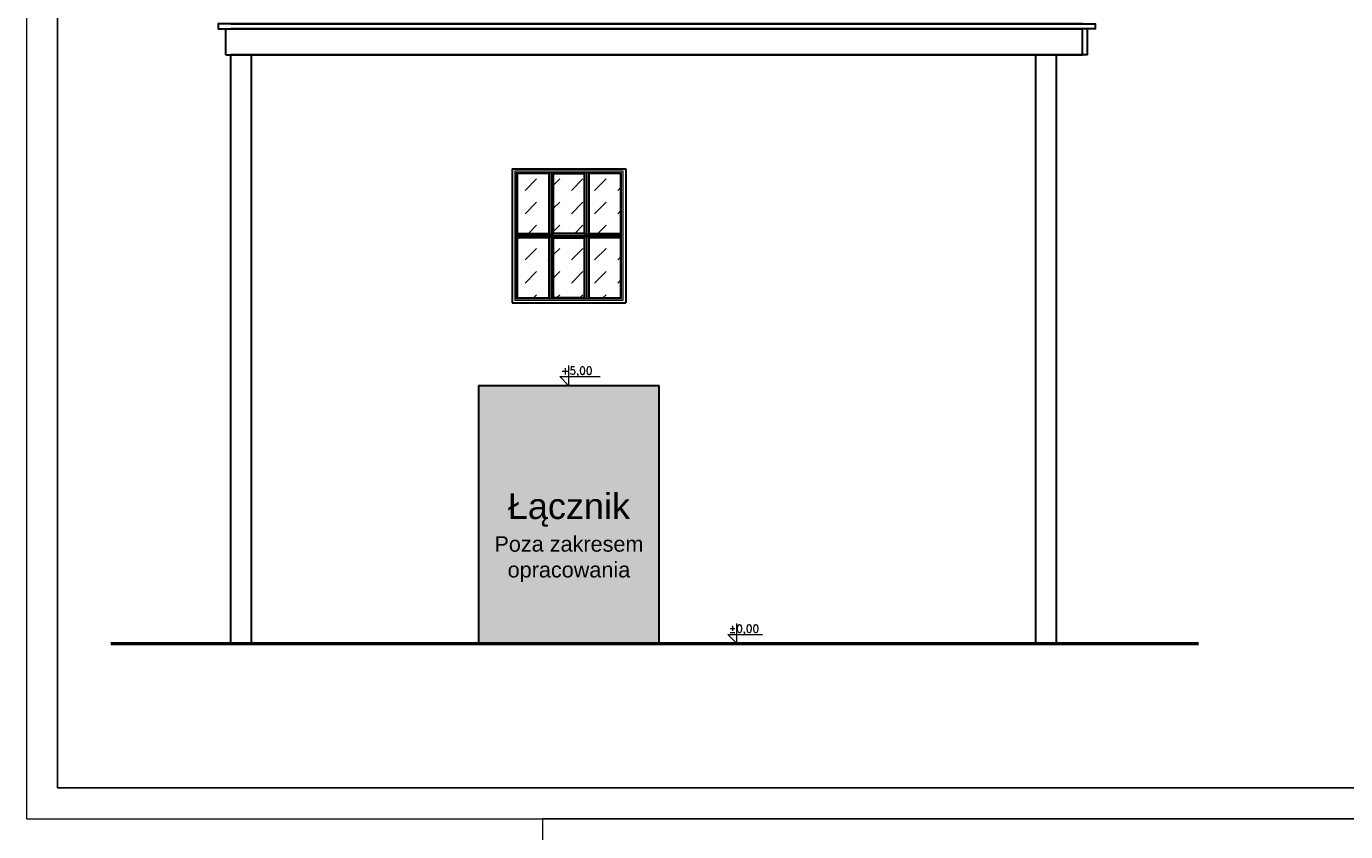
# Model space of a CAD drawing. Header units: millimetres. Extents: x 26456 to 42202, y 436 to 12316.
# Tile 2 of 36: x 27456 to 30013, y 3381 to 4943. Entities that reach past the tile are written whole.
import ezdxf

# ---------------------------------------------------------------- set-up
doc = ezdxf.new("R2010")
doc.units = ezdxf.units.MM
for name, color, linetype, lineweight in [('G-ANNO-TTLB', 6, 'Continuous', 9), ('G-ANNO-TTLB-MEDM', 33, 'Continuous', 25), ('Stolarka okienna', 140, 'Continuous', 15), ('Teren', 26, 'Continuous', 50), ('Wypełnienie ścian', 22, 'Continuous', 9), ('Ściany', 22, 'Continuous', 30)]:
    doc.layers.add(name, color=color, linetype=linetype, lineweight=lineweight)
doc.styles.get("Standard").update_dxf_attribs({"font": 'arial.ttf'})

# ---------------------------------------------------------------- blocks, each defined once
blk = doc.blocks.new('Okno hala 220x260')
at = {"layer": 'Stolarka okienna'}
h = blk.add_hatch(dxfattribs=at)
h.set_pattern_fill('DASH', color=256, scale=10, angle=45)
h.paths.add_polyline_path([(14959.2, 743), (14898.2, 743), (14898.2, 628), (14959.2, 628)])
h.paths.add_polyline_path([(15027.2, 743), (14969.2, 743), (14969.2, 628), (15027.2, 628)])
h.paths.add_polyline_path([(15098.2, 743), (15037.2, 743), (15037.2, 628), (15098.2, 628)])
h.paths.add_polyline_path([(15098.2, 618), (15037.2, 618), (15037.2, 503), (15098.2, 503)])
h.paths.add_polyline_path([(15027.2, 618), (14969.2, 618), (14969.2, 503), (15027.2, 503)])
h.paths.add_polyline_path([(14959.2, 618), (14898.2, 618), (14898.2, 503), (14959.2, 503)])
for points in [[(15108.2, 493), (15108.2, 753), (14888.2, 753), (14888.2, 493), (15108.2, 493)], [(14961.2, 745), (14896.2, 745), (14896.2, 626), (14961.2, 626), (14961.2, 745)], [(14961.2, 745), (14961.2, 501)], [(14964.2, 745), (14964.2, 501)], [(14967.2, 745), (14967.2, 501)], [(14967.2, 745), (15029.2, 745), (15029.2, 626), (14967.2, 626), (14967.2, 745)], [(15029.2, 745), (15029.2, 501)], [(15032.2, 745), (15032.2, 501)], [(15035.2, 745), (15035.2, 501)], [(15100.2, 745), (15035.2, 745), (15035.2, 626), (15100.2, 626), (15100.2, 745)], [(15100.2, 626), (14896.2, 626)], [(15100.2, 623), (14896.2, 623)], [(15100.2, 620), (14896.2, 620)], [(14961.2, 620), (14896.2, 620), (14896.2, 501), (14961.2, 501), (14961.2, 620)], [(14967.2, 620), (15029.2, 620), (15029.2, 501), (14967.2, 501), (14967.2, 620)], [(15100.2, 620), (15035.2, 620), (15035.2, 501), (15100.2, 501), (15100.2, 620)]]:
    blk.add_lwpolyline(points, dxfattribs=at)
for points in [[(15103.2, 498), (15103.2, 748), (14893.2, 748), (14893.2, 498)], [(15100.2, 501), (15100.2, 745), (14896.2, 745), (14896.2, 501)], [(14959.2, 743), (14898.2, 743), (14898.2, 628), (14959.2, 628)], [(14969.2, 743), (15027.2, 743), (15027.2, 628), (14969.2, 628)], [(15098.2, 743), (15037.2, 743), (15037.2, 628), (15098.2, 628)], [(14959.2, 618), (14898.2, 618), (14898.2, 503), (14959.2, 503)], [(14969.2, 618), (15027.2, 618), (15027.2, 503), (14969.2, 503)], [(15098.2, 618), (15037.2, 618), (15037.2, 503), (15098.2, 503)]]:
    blk.add_lwpolyline(points, close=True, dxfattribs=at)

msp = doc.modelspace()

# ---------------------------------------------------------------- hatches: boundary and pattern name
at = {"layer": 'Wypełnienie ścian', "true_color": 0xc7c8ca}
h = msp.add_hatch(color=9, dxfattribs=at)
h.dxf.hatch_style = 1
h.paths.add_polyline_path([(28682.6, 4246.2), (28332.6, 4246.2), (28332.6, 3746.2), (28682.6, 3746.2)])

# ---------------------------------------------------------------- linework, layer by layer
at = {"layer": 'G-ANNO-TTLB'}
for points in [[(33456.1, 6376.5), (27456.1, 6376.5), (27456.1, 3406.5), (33456.1, 3406.5)], [(33456.1, 3406.5), (28456.1, 3406.5), (28456.1, 436.5), (33456.1, 436.5)]]:
    msp.add_lwpolyline(points, close=True, dxfattribs=at)
at = {"layer": 'G-ANNO-TTLB-MEDM'}
msp.add_lwpolyline([(33396.1, 6326.5), (27516.1, 6326.5), (27516.1, 3466.5), (33396.1, 3466.5)], close=True, dxfattribs=at)
at = {"layer": 'Stolarka okienna'}
for p, q in [((28507.6, 4246.2), (28507.6, 4285.4)), ((28507.6, 4246.2), (28489.7, 4264.1)), ((28489.7, 4264.1), (28568.2, 4264.1)), ((28833.1, 3746.2), (28833.1, 3785.4)), ((28833.1, 3746.2), (28815.3, 3764.1)), ((28815.3, 3764.1), (28882.5, 3764.1))]:
    msp.add_line(p, q, dxfattribs=at)
at = {"layer": 'Teren'}
msp.add_lwpolyline([(27619.7, 3746.2), (29727.8, 3746.2)], dxfattribs=at)
at = {"layer": 'Ściany'}
for p, q in [((28397.6, 4667.2), (28397.6, 4407.2)), ((28397.6, 4667.2), (28617.6, 4667.2)), ((28617.6, 4667.2), (28617.6, 4407.2)), ((28397.6, 4407.2), (28617.6, 4407.2)), ((28682.6, 4246.2), (28332.6, 4246.2)), ((28332.6, 4246.2), (28332.6, 3746.2)), ((28682.6, 3746.2), (28682.6, 4246.2))]:
    msp.add_line(p, q, dxfattribs=at)
for points in [[(29502.6, 4948.2), (27842.6, 4948.2), (27827.6, 4948.2), (27827.6, 4938.2), (27842.6, 4938.2)], [(27842.6, 4938.2), (29502.6, 4938.2)], [(27842.6, 4888.2), (27842.6, 4938.2)], [(27842.6, 4938.2), (27969.1, 4938.2)], [(27842.6, 4888.2), (27842.6, 4938.2)], [(27852.6, 4948.2), (29512.6, 4948.2), (29527.6, 4948.2), (29527.6, 4938.2), (29512.6, 4938.2)], [(29512.6, 4938.2), (27852.6, 4938.2)], [(29512.6, 4938.2), (29386, 4938.2)], [(29502.6, 4888.2), (29502.6, 4938.2)], [(29512.6, 4888.2), (29512.6, 4938.2)], [(29512.6, 4888.2), (29512.6, 4938.2)], [(27842.6, 4888.2), (29502.6, 4888.2)], [(27842.6, 4888.2), (27969.1, 4888.2)], [(27852.6, 3746.2), (27852.6, 4888.2)], [(29512.6, 4888.2), (27852.6, 4888.2)], [(27892.6, 3746.2), (27892.6, 4888.2)], [(29512.6, 4888.2), (29386, 4888.2)], [(29412.6, 3746.2), (29412.6, 4888.2)], [(29452.6, 3746.2), (29452.6, 4888.2)], [(29452.6, 3746.2), (27852.6, 3746.2)]]:
    msp.add_lwpolyline(points, dxfattribs=at)

# ---------------------------------------------------------------- block references
at = {"layer": 'Stolarka okienna'}
msp.add_blockref('Okno hala 220x260', (13509.4, 3914.2), dxfattribs=at)

# ---------------------------------------------------------------- texts
at = {"layer": 'Stolarka okienna', "char_height": 15, "attachment_point": 1}
for s, insert in [('{\\Fsimplex|c238;+5,00}', (28491.7, 4282.8)), ('{\\Fsimplex|c0;%%P\\Fsimplex|c238;0,00}', (28817.3, 3782.8))]:
    msp.add_mtext(s, dxfattribs=dict(at, insert=insert))
at = {"layer": 'Wypełnienie ścian', "color": 1, "insert": (28332.6, 4037.8), "char_height": 50, "width": 350, "attachment_point": 1}
msp.add_mtext('\\pxqc;Łącznik\\P{\\H0.6x;Poza zakresem opracowania}', dxfattribs=at)

doc.saveas('drawing.dxf')
